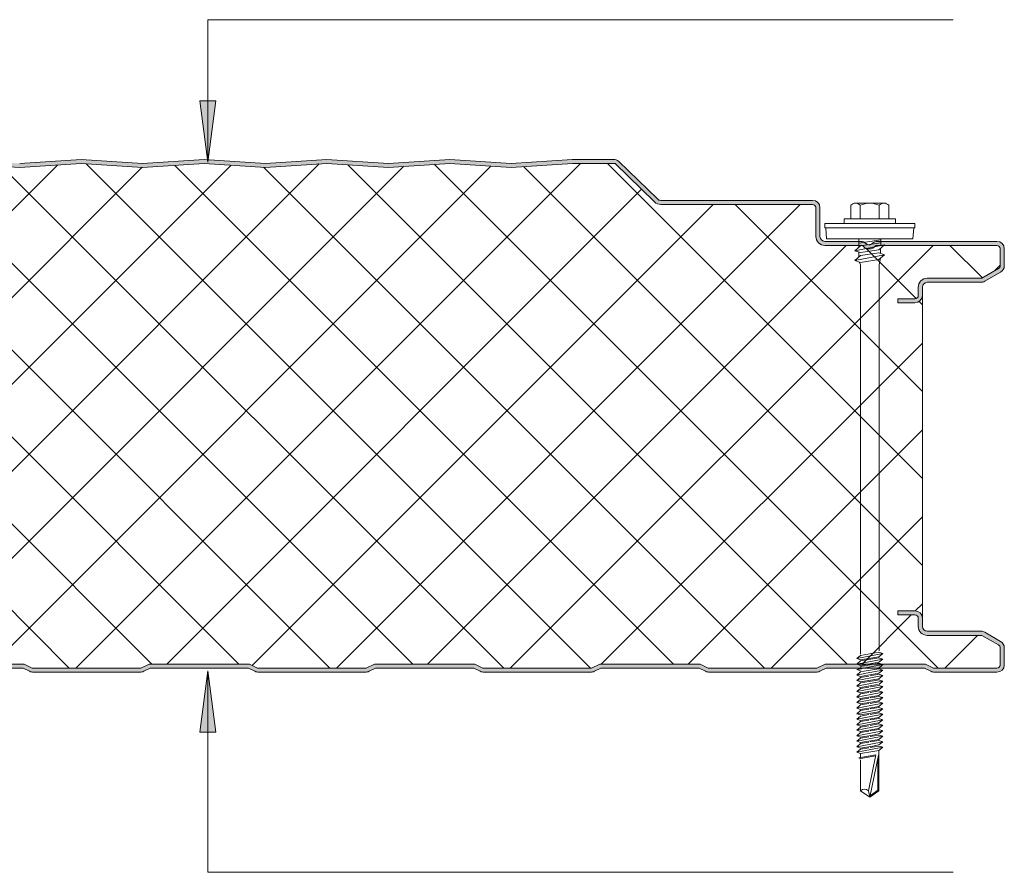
# Model space of a CAD drawing. Header units: millimetres. Extents: x 4765 to 12978, y -1786 to 7163.
# Tile 9 of 13: x 5665 to 5905, y 6368 to 6576. Entities that reach past the tile are written whole.
import ezdxf

# ---------------------------------------------------------------- set-up
doc = ezdxf.new("R2010")
doc.units = ezdxf.units.MM
doc.layers.add('A-DETL-GENF', color=92, linetype='Continuous', lineweight=13)
doc.layers.add('G-ANNO-TEXT', color=231, linetype='Continuous', lineweight=9)

# ---------------------------------------------------------------- blocks, each defined once
blk = doc.blocks.new('HFX 1000 - SATINLINE - FINELINE - HFX 1000 125mm - SATINLINE - FINELINE-4519713-JOINT 14')
at = {"layer": 'A-DETL-GENF'}
h = blk.add_hatch(color=256, dxfattribs=at)
h.paths.add_polyline_path([(3.1, 0), (17.49, 0.06), (17.94, 0.22), (19.5, 1), (43.54, 0.98), (45.51, 0.06), (46, 0), (72.49, 0.06), (72.94, 0.22), (74.5, 1), (98.5, 1), (100.51, 0.06), (101, 0), (127.49, 0.06), (127.94, 0.22), (129.5, 1), (153.5, 1), (155.51, 0.06), (156, 0), (182.49, 0.06), (182.94, 0.22), (184.5, 1), (208.5, 1), (210.51, 0.06), (211, 0), (237.49, 0.06), (237.94, 0.22), (239.5, 1), (263.5, 1), (265.51, 0.06), (266, 0), (292.49, 0.06), (292.94, 0.22), (294.5, 1), (318.5, 1), (320.51, 0.06), (321, 0), (347.49, 0.06), (347.94, 0.22), (349.5, 1), (373.54, 0.98), (375.51, 0.06), (376, 0), (402.49, 0.06), (402.94, 0.22), (404.5, 1), (428.5, 1), (430.51, 0.06), (431, 0), (457.49, 0.06), (457.94, 0.22), (459.5, 1), (483.5, 1), (485.51, 0.06), (486, 0), (512.49, 0.06), (512.94, 0.22), (514.5, 1), (538.5, 1), (540.51, 0.06), (541, 0), (567.49, 0.06), (567.94, 0.22), (569.5, 1), (593.5, 1), (595.51, 0.06), (596, 0), (622.49, 0.06), (622.94, 0.22), (624.5, 1), (648.5, 1), (650.51, 0.06), (651, 0), (677.49, 0.06), (677.94, 0.22), (679.5, 1), (703.5, 1), (705.51, 0.06), (706, 0), (732.49, 0.06), (732.94, 0.22), (734.5, 1), (758.5, 1), (760.51, 0.06), (761, 0), (787.49, 0.06), (787.94, 0.22), (789.5, 1), (813.5, 1), (815.51, 0.06), (816, 0), (842.49, 0.06), (842.94, 0.22), (844.5, 1), (868.5, 1), (870.51, 0.06), (871, 0), (897.49, 0.06), (897.94, 0.22), (899.5, 1), (923.5, 1), (925.51, 0.06), (926, 0), (952.49, 0.06), (952.94, 0.22), (954.5, 1), (978.5, 1), (980.51, 0.06), (981, 0), (996.6, 0.05), (996.67, 0.06), (997.1, 0.24), (997.48, 0.53), (997.76, 0.9), (997.94, 1.33), (998, 2.18), (998, 5.96), (997.9, 6.53), (997.76, 6.86), (997.48, 7.23), (997, 7.58), (993.22, 9.76), (992.72, 9.95), (992.32, 10), (978.89, 10.04), (978.44, 10.29), (978.35, 10.35), (978.16, 10.6), (978.04, 10.89), (978, 11.2), (978, 13.2), (977.94, 13.67), (977.76, 14.1), (977.48, 14.47), (977, 14.8), (976.67, 14.94), (976.2, 15), (972, 15), (972, 14), (976.41, 13.97), (976.77, 13.77), (976.98, 13.41), (977, 13.2), (977, 11.2), (977.08, 10.63), (977.3, 10.1), (977.65, 9.64), (978.1, 9.29), (978.74, 9.06), (979.2, 9), (992.54, 9), (996.77, 6.53), (996.98, 6.17), (997, 5.96), (996.98, 1.59), (996.77, 1.23), (996.41, 1.03), (996.2, 1), (980.74, 1), (978.63, 2), (954.27, 2), (952.27, 1), (925.74, 1), (923.74, 2), (899.27, 2), (897.27, 1), (870.74, 1), (868.74, 2), (844.27, 2), (842.27, 1), (815.74, 1), (813.74, 2), (789.27, 2), (787.27, 1), (760.74, 1), (758.74, 2), (734.27, 2), (732.27, 1), (705.74, 1), (703.74, 2), (679.27, 2), (677.27, 1), (650.74, 1), (648.74, 2), (624.27, 2), (622.27, 1), (595.74, 1), (593.74, 2), (569.27, 2), (567.27, 1), (540.74, 1), (538.74, 2), (514.27, 2), (512.27, 1), (485.74, 1), (483.74, 2), (459.27, 2), (457.27, 1), (430.74, 1), (428.74, 2), (404.27, 2), (402.27, 1), (375.74, 1), (373.74, 2), (349.27, 2), (347.27, 1), (320.74, 1), (318.74, 2), (294.27, 2), (292.27, 1), (265.74, 1), (263.74, 2), (239.27, 2), (237.27, 1), (210.74, 1), (208.74, 2), (184.27, 2), (182.27, 1), (155.74, 1), (153.74, 2), (129.27, 2), (127.27, 1), (100.74, 1), (98.74, 2), (74.27, 2), (72.27, 1), (45.74, 1), (43.74, 2), (19.27, 2), (17.27, 1), (1.59, 1.03), (1.23, 1.23), (1.03, 1.59), (1, 2), (1, 9.3), (0.93, 9.87), (0.71, 10.4), (0.36, 10.86), (-0.1, 11.21), (-0.63, 11.43), (-1.2, 11.5), (-20.41, 11.53), (-20.77, 11.73), (-20.97, 12.09), (-21, 12.3), (-20.97, 13.41), (-20.77, 13.77), (-20.41, 13.97), (-20.2, 14), (-16, 14), (-16, 15), (-20.2, 15), (-20.81, 14.88), (-21.25, 14.64), (-21.59, 14.31), (-21.84, 13.91), (-21.97, 13.46), (-22, 13.2), (-21.98, 12.18), (-21.94, 11.83), (-21.76, 11.4), (-21.47, 11.03), (-21, 10.7), (-20.67, 10.56), (-20.2, 10.5), (-0.89, 10.46), (-0.53, 10.29), (-0.35, 10.15), (-0.1, 9.75), (-0.04, 9.61), (0, 9.3), (0, 1.8), (0.1, 1.23), (0.24, 0.9), (0.53, 0.53), (1, 0.2), (1.33, 0.06), (1.9, 0), (2.8, 0)])
h.paths.add_polyline_path([(972, 90.19), (976.2, 90.19), (976.67, 90.26), (977.1, 90.44), (977.48, 90.72), (977.76, 91.09), (977.94, 91.53), (978, 91.99), (978.04, 94.31), (978.16, 94.59), (978.35, 94.84), (978.63, 95.05), (978.89, 95.15), (979.2, 95.19), (992.72, 95.25), (992.79, 95.26), (993.22, 95.44), (997.1, 97.67), (997.48, 97.96), (997.76, 98.33), (997.94, 98.77), (998, 99.62), (998, 103.39), (997.9, 103.96), (997.76, 104.29), (997.48, 104.67), (997, 104.99), (996.6, 105.14), (996.04, 105.19), (966.65, 105.14), (966.33, 105.04), (965.76, 104.67), (965.38, 104.4), (964.92, 104.33), (964.48, 104.48), (963.67, 105.04), (963.32, 105.16), (962.95, 105.19), (953.89, 105.24), (953.6, 105.36), (953.35, 105.55), (953.1, 105.94), (953.04, 106.08), (953, 106.39), (953, 113.39), (952.94, 113.86), (952.65, 114.44), (952.48, 114.67), (952, 114.99), (951.67, 115.13), (950.84, 115.19), (913.85, 115.23), (913.56, 115.35), (913.07, 115.77), (903.62, 124.92), (903.28, 125.09), (902.91, 125.18), (901.97, 125.19), (892.52, 125.19), (877.58, 124.2), (862.61, 125.2), (847.58, 124.2), (832.57, 125.19), (817.58, 124.2), (802.66, 125.2), (787.58, 124.2), (772.66, 125.2), (757.58, 124.2), (742.66, 125.2), (727.58, 124.2), (712.66, 125.2), (697.58, 124.2), (682.66, 125.2), (667.58, 124.2), (652.66, 125.2), (637.58, 124.2), (622.65, 125.2), (607.58, 124.2), (592.66, 125.2), (577.58, 124.2), (562.61, 125.2), (547.58, 124.2), (532.66, 125.2), (517.58, 124.2), (502.66, 125.2), (487.58, 124.2), (472.66, 125.2), (457.58, 124.2), (442.53, 125.19), (427.58, 124.2), (412.66, 125.2), (397.58, 124.2), (382.66, 125.2), (367.58, 124.2), (352.66, 125.2), (337.58, 124.2), (322.66, 125.2), (307.58, 124.2), (292.65, 125.2), (277.58, 124.2), (262.66, 125.2), (247.58, 124.2), (232.66, 125.2), (217.58, 124.2), (202.61, 125.2), (187.58, 124.2), (172.66, 125.2), (157.58, 124.2), (142.66, 125.2), (127.58, 124.2), (112.66, 125.2), (97.58, 124.2), (82.66, 125.2), (67.58, 124.2), (52.66, 125.2), (37.58, 124.2), (22.66, 125.2), (7.58, 124.2), (-7.75, 125.17), (-22.42, 124.2), (-37.37, 125.19), (-47.66, 125.15), (-47.79, 125.14), (-48.22, 124.96), (-48.59, 124.68), (-55.75, 117.65), (-55.95, 117.11), (-55.98, 116.71), (-55.95, 116.44), (-55.88, 116.19), (-55.7, 115.86), (-55.44, 115.58), (-54.9, 115.29), (-54.77, 115.24), (-54.4, 115.19), (-26.2, 115.15), (-0.56, 107.27), (-0.33, 107.09), (-0.14, 106.82), (-0.04, 106.56), (0, 106.26), (-0.04, 96.08), (-0.16, 95.79), (-0.35, 95.55), (-0.63, 95.34), (-0.89, 95.24), (-1.2, 95.19), (-20.41, 95.17), (-20.67, 95.13), (-21.1, 94.95), (-21.47, 94.67), (-21.76, 94.29), (-21.94, 93.86), (-22, 93.04), (-22, 91.99), (-21.94, 91.53), (-21.76, 91.09), (-21.47, 90.72), (-21.1, 90.44), (-20.67, 90.26), (-20.2, 90.19), (-16, 90.19), (-16, 91.19), (-20.41, 91.22), (-20.77, 91.43), (-20.97, 91.79), (-21, 91.99), (-20.97, 93.6), (-20.77, 93.96), (-20.41, 94.17), (-20.2, 94.19), (-1.2, 94.19), (-0.63, 94.27), (-0.1, 94.49), (0.36, 94.84), (0.71, 95.29), (0.93, 95.83), (1, 96.39), (1, 106.26), (0.93, 106.82), (0.72, 107.34), (0.39, 107.79), (-0.05, 108.14), (-0.56, 108.37), (-26.2, 116.19), (-54.54, 116.21), (-54.82, 116.37), (-54.95, 116.57), (-54.99, 116.87), (-54.88, 117.14), (-54.67, 117.37), (-47.66, 124.19), (-37.37, 124.19), (-22.33, 123.19), (-7.34, 124.2), (7.66, 123.19), (22.66, 124.2), (37.66, 123.19), (52.66, 124.2), (67.66, 123.19), (82.66, 124.2), (97.66, 123.19), (112.66, 124.2), (127.66, 123.19), (142.66, 124.2), (157.66, 123.19), (172.66, 124.2), (187.66, 123.19), (202.66, 124.2), (217.66, 123.19), (232.66, 124.2), (247.66, 123.19), (262.66, 124.2), (277.66, 123.19), (292.66, 124.2), (307.66, 123.19), (322.66, 124.2), (337.66, 123.19), (352.66, 124.2), (367.66, 123.19), (382.66, 124.2), (397.66, 123.19), (412.66, 124.2), (427.66, 123.19), (442.66, 124.2), (457.66, 123.19), (472.66, 124.2), (487.66, 123.19), (502.66, 124.2), (517.66, 123.19), (532.66, 124.2), (547.66, 123.19), (562.66, 124.2), (577.66, 123.19), (592.66, 124.2), (607.66, 123.19), (622.66, 124.2), (637.66, 123.19), (652.66, 124.2), (667.66, 123.19), (682.66, 124.2), (697.66, 123.19), (712.66, 124.2), (727.66, 123.19), (742.66, 124.2), (757.66, 123.19), (772.66, 124.2), (787.66, 123.19), (802.66, 124.2), (817.66, 123.19), (832.66, 124.2), (847.66, 123.19), (862.66, 124.2), (877.66, 123.19), (892.56, 124.19), (902.99, 124.19), (912.62, 114.82), (913.07, 114.48), (913.59, 114.27), (914.15, 114.19), (951.41, 114.17), (951.77, 113.96), (951.98, 113.6), (952, 113.39), (952, 106.39), (952.08, 105.83), (952.3, 105.29), (952.65, 104.84), (953.1, 104.49), (953.63, 104.27), (954.2, 104.19), (963.35, 104.19), (963.67, 103.83), (964.07, 103.56), (964.52, 103.39), (965, 103.33), (965.66, 103.45), (965.93, 103.56), (966.33, 103.83), (966.65, 104.19), (996.41, 104.17), (996.77, 103.96), (996.98, 103.6), (997, 103.39), (996.98, 99.03), (996.77, 98.67), (996.6, 98.54), (992.54, 96.19), (979.2, 96.19), (978.63, 96.12), (978.1, 95.9), (977.65, 95.55), (977.3, 95.09), (977.08, 94.56), (977, 93.99), (976.98, 91.79), (976.77, 91.43), (976.41, 91.22), (976.2, 91.19), (972, 91.19)])
h = blk.add_hatch(dxfattribs=at)
h.set_pattern_fill('FP_4', color=256, style=0, pattern_type=2)
h.set_pattern_definition([(45, (-4907.427, -6416.905), (-10.606602, 10.606602), []), (135, (-4907.427, -6416.905), (-10.606602, -10.606602), [])])
h.paths.add_polyline_path([(3.1, 1), (17.27, 1), (19.27, 2), (43.74, 2), (45.74, 1), (72.27, 1), (74.27, 2), (98.74, 2), (100.74, 1), (127.27, 1), (129.27, 2), (153.74, 2), (155.74, 1), (182.27, 1), (184.27, 2), (208.74, 2), (210.74, 1), (237.27, 1), (239.27, 2), (263.74, 2), (265.74, 1), (292.27, 1), (294.27, 2), (318.74, 2), (320.74, 1), (347.27, 1), (349.27, 2), (373.74, 2), (375.74, 1), (402.27, 1), (404.27, 2), (428.74, 2), (430.74, 1), (457.27, 1), (459.27, 2), (483.74, 2), (485.74, 1), (512.27, 1), (514.27, 2), (538.74, 2), (540.74, 1), (567.27, 1), (569.27, 2), (593.74, 2), (595.74, 1), (622.27, 1), (624.27, 2), (648.74, 2), (650.74, 1), (677.27, 1), (679.27, 2), (703.74, 2), (705.74, 1), (732.27, 1), (734.27, 2), (758.74, 2), (760.74, 1), (787.27, 1), (789.27, 2), (813.74, 2), (815.74, 1), (842.27, 1), (844.27, 2), (868.74, 2), (870.74, 1), (897.27, 1), (899.27, 2), (923.74, 2), (925.74, 1), (952.27, 1), (954.27, 2), (978.74, 2), (980.74, 1), (996.41, 1.03), (996.77, 1.23), (996.9, 1.4), (997, 1.8), (997, 5.96), (996.9, 6.36), (996.6, 6.65), (992.54, 9), (979.2, 9), (978.63, 9.07), (978.1, 9.29), (977.65, 9.64), (977.22, 10.29), (977.08, 10.63), (977, 11.2), (977, 13.2), (976.9, 13.6), (976.6, 13.89), (976.2, 14), (972, 14), (972, 15), (976.2, 15), (976.67, 14.94), (977.1, 14.76), (977.48, 14.47), (977.76, 14.1), (977.94, 13.67), (978, 13.2), (978, 91.99), (977.94, 91.53), (977.76, 91.09), (977.48, 90.72), (977.1, 90.44), (976.67, 90.26), (976.2, 90.19), (972, 90.19), (972, 91.19), (976.41, 91.22), (976.77, 91.43), (976.9, 91.59), (977, 91.99), (977, 93.99), (977.08, 94.56), (977.3, 95.09), (977.65, 95.55), (978.1, 95.9), (978.63, 96.12), (979.2, 96.19), (992.54, 96.19), (996.77, 98.67), (996.9, 98.83), (997, 99.23), (997, 103.39), (996.9, 103.79), (996.6, 104.09), (996.2, 104.19), (966.65, 104.19), (966.33, 103.83), (965.93, 103.56), (965.48, 103.39), (965, 103.33), (964.52, 103.39), (964.07, 103.56), (963.67, 103.83), (963.35, 104.19), (954.2, 104.19), (953.63, 104.27), (953.1, 104.49), (952.65, 104.84), (952.3, 105.29), (952.08, 105.83), (952, 106.39), (952, 113.39), (951.9, 113.79), (951.6, 114.09), (951.2, 114.19), (914.15, 114.19), (913.59, 114.27), (913.07, 114.48), (912.62, 114.82), (902.99, 124.19), (892.56, 124.19), (877.66, 123.19), (862.66, 124.2), (847.66, 123.19), (832.66, 124.2), (817.66, 123.19), (802.66, 124.2), (787.66, 123.19), (772.66, 124.2), (757.66, 123.19), (742.66, 124.2), (727.66, 123.19), (712.66, 124.2), (697.66, 123.19), (682.66, 124.2), (667.66, 123.19), (652.66, 124.2), (637.66, 123.19), (622.66, 124.2), (607.66, 123.19), (592.66, 124.2), (577.66, 123.19), (562.66, 124.2), (547.66, 123.19), (532.66, 124.2), (517.66, 123.19), (502.66, 124.2), (487.66, 123.19), (472.66, 124.2), (457.66, 123.19), (442.66, 124.2), (427.66, 123.19), (412.66, 124.2), (397.66, 123.19), (382.66, 124.2), (367.66, 123.19), (352.66, 124.2), (337.66, 123.19), (322.66, 124.2), (307.66, 123.19), (292.66, 124.2), (277.66, 123.19), (262.66, 124.2), (247.66, 123.19), (232.66, 124.2), (217.66, 123.19), (202.66, 124.2), (187.66, 123.19), (172.66, 124.2), (157.66, 123.19), (142.66, 124.2), (127.66, 123.19), (112.66, 124.2), (97.66, 123.19), (82.66, 124.2), (67.66, 123.19), (52.66, 124.2), (37.66, 123.19), (22.66, 124.2), (7.66, 123.19), (-7.34, 124.2), (-22.33, 123.19), (-37.37, 124.19), (-47.66, 124.19), (-54.91, 117.11), (-54.97, 116.99), (-54.95, 116.57), (-54.79, 116.34), (-54.54, 116.21), (-54.4, 116.19), (-26.2, 116.19), (-0.56, 108.37), (-0.05, 108.14), (0.39, 107.79), (0.72, 107.34), (0.93, 106.82), (1, 106.26), (1, 96.39), (0.93, 95.83), (0.71, 95.29), (0.36, 94.84), (-0.1, 94.49), (-0.63, 94.27), (-1.2, 94.19), (-20.41, 94.17), (-20.77, 93.96), (-20.89, 93.79), (-21, 93.39), (-21, 91.99), (-20.89, 91.59), (-20.6, 91.3), (-20.2, 91.19), (-16, 91.19), (-16, 90.19), (-20.2, 90.19), (-20.67, 90.26), (-21.1, 90.44), (-21.47, 90.72), (-21.76, 91.09), (-21.94, 91.53), (-22, 91.99), (-22, 13.2), (-21.94, 13.67), (-21.76, 14.1), (-21.47, 14.47), (-21.1, 14.76), (-20.67, 14.94), (-20.2, 15), (-16, 15), (-16, 14), (-20.41, 13.97), (-20.77, 13.77), (-20.89, 13.6), (-21, 13.2), (-21, 12.3), (-20.89, 11.9), (-20.6, 11.61), (-20.2, 11.5), (-1.2, 11.5), (-0.63, 11.43), (-0.1, 11.21), (0.36, 10.86), (0.75, 10.29), (0.93, 9.87), (1, 9.3), (1, 1.8), (1.11, 1.4), (1.4, 1.11), (1.8, 1)])
for p, q in [((772.66, 125.2), (757.66, 124.19)), ((787.66, 124.19), (772.66, 125.2)), ((802.66, 125.2), (787.66, 124.19)), ((817.66, 124.19), (802.66, 125.2)), ((832.66, 125.2), (817.66, 124.19)), ((847.66, 124.19), (832.66, 125.2)), ((862.66, 125.2), (847.66, 124.19)), ((877.66, 124.19), (862.66, 125.2)), ((892.52, 125.19), (877.66, 124.19)), ((902.53, 125.19), (892.52, 125.19)), ((757.66, 123.19), (742.66, 124.2)), ((772.66, 124.2), (757.66, 123.19)), ((787.66, 123.19), (772.66, 124.2)), ((802.66, 124.2), (787.66, 123.19)), ((817.66, 123.19), (802.66, 124.2)), ((832.66, 124.2), (817.66, 123.19)), ((847.66, 123.19), (832.66, 124.2)), ((862.66, 124.2), (847.66, 123.19)), ((877.66, 123.19), (862.66, 124.2)), ((892.56, 124.19), (877.66, 123.19)), ((902.99, 124.19), (892.56, 124.19)), ((912.62, 114.82), (902.99, 124.19)), ((913.31, 115.53), (903.92, 124.68)), ((951.2, 115.19), (914.15, 115.19)), ((951.2, 114.19), (914.15, 114.19)), ((952, 106.39), (952, 113.39)), ((953, 106.39), (953, 113.39)), ((960.52, 113.99), (960.52, 110.66)), ((961.68, 114.51), (968.64, 114.51)), ((962.84, 113.99), (962.84, 110.66)), ((967.48, 113.99), (967.48, 110.66)), ((969.8, 113.99), (969.8, 110.66)), ((971.41, 110.66), (958.91, 110.66)), ((958.91, 110.66), (958.91, 109.51)), ((971.41, 109.51), (971.41, 110.66)), ((976.16, 109.51), (954.16, 109.51)), ((954.16, 109.51), (954.16, 108.51)), ((954.16, 108.51), (976.16, 108.51)), ((954.41, 108.51), (954.63, 105.82)), ((975.69, 105.82), (975.91, 108.51)), ((976.16, 108.51), (976.16, 109.51)), ((975.69, 105.82), (954.63, 105.82)), ((962.47, 105.82), (962.47, 103.69)), ((967.86, 105.82), (967.86, 104.12)), ((962.95, 105.19), (954.2, 105.19)), ((963.35, 104.19), (954.2, 104.19)), ((961.55, 102.89), (968.77, 104.3)), ((962.91, 104.07), (961.55, 102.89)), ((967.86, 105.56), (962.47, 104.73)), ((967.86, 104.83), (962.91, 104.07)), ((996.2, 104.19), (966.65, 104.19)), ((996.2, 105.19), (967.05, 105.19)), ((968.77, 104.3), (967.41, 103.12)), ((967.77, 103.43), (967.77, 102.26)), ((997, 99.23), (997, 103.39)), ((998, 99.23), (998, 103.39)), ((962.91, 102.43), (961.55, 102.89)), ((961.55, 100.52), (968.77, 101.92)), ((962.91, 101.7), (961.55, 100.52)), ((962.47, 102.58), (962.47, 101.32)), ((967.41, 103.12), (962.91, 102.43)), ((967.41, 102.39), (962.91, 101.7)), ((968.77, 101.92), (967.41, 102.39)), ((967.41, 100.74), (968.77, 101.92)), ((967.42, 99.47), (967.79, 101.08)), ((961.55, 100.52), (962.91, 100.05)), ((962.6, 100.16), (962.92, 99.43)), ((962.91, 100.05), (967.41, 100.74)), ((962.92, 99.43), (962.92, 4.43)), ((967.42, 5.25), (967.42, 99.47)), ((992.54, 96.19), (996.6, 98.54)), ((979.2, 96.19), (992.54, 96.19)), ((993.22, 95.44), (997.1, 97.67)), ((977, 91.99), (977, 93.99)), ((978, 91.99), (978, 93.99)), ((979.2, 95.19), (992.32, 95.19)), ((978, 13.2), (978, 91.99)), ((972, 90.19), (972, 91.19)), ((972, 91.19), (976.2, 91.19)), ((976.2, 90.19), (972, 90.19)), ((972, 14), (972, 15)), ((972, 15), (976.2, 15)), ((976.2, 14), (972, 14)), ((977, 11.2), (977, 13.2)), ((978, 11.2), (978, 13.2)), ((992.32, 10), (979.2, 10)), ((997.1, 7.52), (993.22, 9.76)), ((992.54, 9), (979.2, 9)), ((996.6, 6.65), (992.54, 9)), ((962.91, 4.12), (967.41, 4.87)), ((968.31, 4.56), (967.41, 4.87)), ((997, 1.8), (997, 5.96)), ((998, 1.8), (998, 5.96)), ((962.01, 3.34), (968.31, 4.56)), ((962.91, 4.12), (962.01, 3.34)), ((962.01, 3.34), (962.91, 3.03)), ((962.01, 1.99), (968.31, 3.22)), ((962.91, 2.77), (962.01, 1.99)), ((962.91, 3.03), (967.41, 3.78)), ((967.41, 3.53), (962.91, 2.77)), ((967.41, 2.44), (962.91, 1.68)), ((968.31, 4.56), (967.41, 3.78)), ((968.31, 3.22), (967.41, 3.53)), ((968.31, 3.22), (967.41, 2.44)), ((734.27, 2), (758.74, 2)), ((734.5, 1), (758.5, 1)), ((758.5, 1), (760.06, 0.22)), ((758.74, 2), (760.74, 1)), ((760.74, 1), (787.27, 1)), ((787.27, 1), (789.27, 2)), ((787.94, 0.22), (789.5, 1)), ((789.27, 2), (813.74, 2)), ((789.5, 1), (813.5, 1)), ((813.5, 1), (815.06, 0.22)), ((813.74, 2), (815.74, 1)), ((815.74, 1), (842.27, 1)), ((816, 0), (842.01, 0)), ((842.27, 1), (844.27, 2)), ((842.94, 0.22), (844.5, 1)), ((844.27, 2), (868.74, 2)), ((844.5, 1), (868.5, 1)), ((868.5, 1), (870.06, 0.22)), ((868.74, 2), (870.74, 1)), ((870.74, 1), (897.27, 1)), ((871, 0), (897.01, 0)), ((897.27, 1), (899.27, 2)), ((897.94, 0.22), (899.5, 1)), ((899.27, 2), (923.74, 2)), ((899.5, 1), (923.5, 1)), ((923.5, 1), (925.06, 0.22)), ((923.74, 2), (925.74, 1)), ((925.74, 1), (952.27, 1)), ((926, 0), (952.01, 0)), ((952.27, 1), (954.27, 2)), ((952.94, 0.22), (954.5, 1)), ((954.27, 2), (978.74, 2)), ((954.5, 1), (978.5, 1)), ((962.01, 1.99), (962.91, 1.68)), ((962.01, 0.65), (963.11, 0.86)), ((962.01, 0.65), (962.91, 0.34)), ((962.91, 0.08), (962.01, -0.7)), ((962.4, 0.72), (962.99, 1.19)), ((967.41, 2.18), (962.91, 1.43)), ((962.91, 0.08), (963.76, 0.22)), ((962.92, 0.82), (968.31, 1.87)), ((963.76, 0.22), (967.41, 0.83)), ((968.31, 0.52), (964.26, -0.26)), ((968.31, 0.52), (967.18, 0.91)), ((968.31, 1.87), (967.24, 0.81)), ((968.31, 1.87), (967.41, 2.18)), ((968.31, 0.52), (967.41, -0.26)), ((978.5, 1), (980.06, 0.22)), ((978.74, 2), (980.74, 1)), ((980.74, 1), (996.2, 1)), ((981, 0), (996.2, 0)), ((761, 0), (787.01, 0)), ((964.26, -0.26), (962.01, -0.7)), ((962.01, -0.7), (962.91, -1.01)), ((962.91, -1.27), (962.01, -2.05)), ((962.01, -2.05), (965.4, -1.39)), ((962.01, -2.05), (962.91, -2.36)), ((962.91, -1.01), (964.71, -0.71)), ((964.93, -0.93), (962.91, -1.27)), ((965.88, -1.86), (962.91, -2.36)), ((966.11, -2.08), (962.91, -2.61)), ((964.71, -0.71), (967.41, -0.26)), ((967.41, -0.51), (965.25, -0.87)), ((965.4, -1.39), (968.31, -0.82)), ((967.41, -1.6), (965.88, -1.86)), ((967.41, -1.86), (966.11, -2.08)), ((966.55, -2.51), (968.31, -2.17)), ((968.31, -2.17), (967.38, -2.96)), ((968.31, -0.82), (967.41, -0.51)), ((968.31, -0.82), (967.41, -1.6)), ((968.31, -2.17), (967.41, -1.86)), ((962.01, -3.39), (966.55, -2.51)), ((962.91, -2.61), (962.01, -3.39)), ((962.01, -3.39), (962.91, -3.7)), ((962.91, -3.96), (962.01, -4.74)), ((962.01, -4.74), (965.4, -4.08)), ((962.01, -4.74), (962.91, -5.05)), ((962.91, -3.7), (967.06, -3.01)), ((964.93, -3.62), (962.91, -3.96)), ((965.88, -4.55), (962.91, -5.05)), ((967.41, -3.21), (965.25, -3.57)), ((967.41, -4.56), (965.25, -4.92)), ((965.4, -4.08), (968.31, -3.52)), ((967.41, -4.3), (965.88, -4.55)), ((968.31, -3.52), (967.41, -3.21)), ((968.31, -3.52), (967.41, -4.3)), ((968.31, -4.87), (967.41, -4.56)), ((962.91, -5.31), (962.01, -6.09)), ((962.01, -6.09), (965.4, -5.43)), ((962.01, -6.09), (962.91, -6.4)), ((962.91, -6.65), (962.01, -7.43)), ((962.01, -7.43), (965.4, -6.77)), ((964.93, -4.97), (962.91, -5.31)), ((965.88, -5.9), (962.91, -6.4)), ((964.93, -6.31), (962.91, -6.65)), ((967.41, -5.9), (965.25, -6.26)), ((965.4, -5.43), (968.31, -4.87)), ((965.4, -6.77), (968.31, -6.21)), ((967.41, -5.65), (965.88, -5.9)), ((967.41, -6.99), (965.88, -7.25)), ((968.31, -4.87), (967.41, -5.65)), ((968.31, -6.21), (967.41, -5.9)), ((968.31, -6.21), (967.41, -6.99)), ((962.01, -7.43), (962.91, -7.74)), ((962.91, -8), (962.01, -8.78)), ((962.01, -8.78), (965.4, -8.12)), ((962.01, -8.78), (962.91, -9.09)), ((962.91, -9.35), (962.01, -10.13)), ((962.01, -10.13), (965.4, -9.47)), ((965.88, -7.25), (962.91, -7.74)), ((964.93, -7.66), (962.91, -8)), ((965.88, -8.59), (962.91, -9.09)), ((964.93, -9.01), (962.91, -9.35)), ((967.41, -7.25), (965.25, -7.61)), ((967.41, -8.59), (965.25, -8.95)), ((965.4, -8.12), (968.31, -7.56)), ((965.4, -9.47), (968.31, -8.9)), ((967.41, -8.34), (965.88, -8.59)), ((968.31, -7.56), (967.41, -7.25)), ((968.31, -7.56), (967.41, -8.34)), ((968.31, -8.9), (967.41, -8.59)), ((968.31, -8.9), (967.41, -9.68)), ((962.01, -10.13), (962.91, -10.44)), ((962.91, -10.69), (962.01, -11.47)), ((962.01, -11.47), (965.4, -10.81)), ((962.01, -11.47), (962.91, -11.78)), ((965.88, -9.94), (962.91, -10.44)), ((964.93, -10.35), (962.91, -10.69)), ((965.88, -11.29), (962.91, -11.78)), ((964.93, -11.7), (962.91, -12.04)), ((967.41, -9.94), (965.25, -10.3)), ((967.41, -11.29), (965.25, -11.65)), ((965.4, -10.81), (968.31, -10.25)), ((965.4, -12.16), (968.31, -11.6)), ((967.41, -9.68), (965.88, -9.94)), ((967.41, -11.03), (965.88, -11.29)), ((968.31, -10.25), (967.41, -9.94)), ((968.31, -10.25), (967.41, -11.03)), ((968.31, -11.6), (967.41, -11.29)), ((968.31, -11.6), (967.41, -12.38)), ((962.91, -12.04), (962.01, -12.82)), ((962.01, -12.82), (965.4, -12.16)), ((962.01, -12.82), (962.91, -13.13)), ((962.91, -13.39), (962.01, -14.17)), ((962.01, -14.17), (965.4, -13.51)), ((962.01, -14.17), (962.91, -14.48)), ((965.88, -12.63), (962.91, -13.13)), ((964.93, -13.05), (962.91, -13.39)), ((965.88, -13.98), (962.91, -14.48)), ((964.93, -14.39), (962.91, -14.73)), ((967.41, -12.63), (965.25, -12.99)), ((967.41, -13.98), (965.25, -14.34)), ((965.4, -13.51), (968.31, -12.94)), ((965.4, -14.85), (968.31, -14.29)), ((967.41, -12.38), (965.88, -12.63)), ((967.41, -13.72), (965.88, -13.98)), ((968.31, -12.94), (967.41, -12.63)), ((968.31, -12.94), (967.41, -13.72)), ((968.31, -14.29), (967.41, -13.98)), ((968.31, -14.29), (967.41, -15.07)), ((962.91, -14.73), (962.01, -15.51)), ((962.01, -15.51), (965.4, -14.85)), ((962.01, -15.51), (962.91, -15.82)), ((962.91, -16.08), (962.01, -16.86)), ((962.01, -16.86), (965.4, -16.2)), ((965.88, -15.33), (962.91, -15.82)), ((964.93, -15.74), (962.91, -16.08)), ((965.88, -16.67), (962.91, -17.17)), ((967.41, -15.33), (965.25, -15.69)), ((967.41, -16.67), (965.25, -17.03)), ((965.4, -16.2), (968.31, -15.64)), ((967.41, -15.07), (965.88, -15.33)), ((967.41, -16.42), (965.88, -16.67)), ((968.31, -15.64), (967.41, -15.33)), ((968.31, -15.64), (967.41, -16.42)), ((968.31, -16.98), (967.41, -16.67)), ((962.01, -16.86), (962.91, -17.17)), ((962.91, -17.43), (962.01, -18.21)), ((962.01, -18.21), (965.4, -17.55)), ((962.01, -18.21), (962.91, -18.52)), ((962.91, -18.77), (962.01, -19.55)), ((962.01, -19.55), (965.4, -18.89)), ((964.93, -17.09), (962.91, -17.43)), ((965.88, -18.02), (962.91, -18.52)), ((964.93, -18.43), (962.91, -18.77)), ((967.41, -18.02), (965.25, -18.38)), ((965.4, -17.55), (968.31, -16.98)), ((965.4, -18.89), (968.31, -18.33)), ((967.41, -17.76), (965.88, -18.02)), ((967.41, -19.11), (965.88, -19.37)), ((968.31, -16.98), (967.41, -17.76)), ((968.31, -18.33), (967.41, -18.02)), ((968.31, -18.33), (967.41, -19.11)), ((967.41, -28.95), (967.41, -19.11)), ((962.01, -19.55), (962.91, -19.86)), ((966.65, -20.13), (962.52, -20.86)), ((962.58, -21.18), (966.59, -20.4)), ((965.88, -19.37), (962.91, -19.86)), ((962.91, -19.86), (962.91, -20.79)), ((962.91, -21.38), (962.91, -28.95)), ((964.82, -28.95), (966.65, -20.13)), ((967.29, -20.27), (965.16, -30.52)), ((967.15, -20.95), (967.15, -28.81)), ((967.15, -28.81), (965.24, -30.15)), ((962.91, -28.95), (965.16, -30.52)), ((965.16, -30.52), (964.82, -28.95)), ((965.16, -30.52), (967.41, -28.95))]:
    blk.add_line(p, q, dxfattribs=at)
for centre, radius, start, end in [((902.66, 123.39), 1.8, 45.7585, 94.1532), ((914.15, 116.39), 1.2, 225.7585, 270), ((914.15, 116.39), 2.2, 225.7585, 270), ((951.2, 113.39), 1.8, 360, 90), ((951.2, 113.39), 0.8, 360, 90), ((951.2, 113.39), 0.8, 0, 30), ((961.68, 112.97), 1.54, 41.3319, 138.6681), ((965.16, 109.12), 5.39, 64.5175, 115.4825), ((968.64, 112.97), 1.54, 41.3319, 138.6681), ((954.2, 106.39), 2.2, 180, 270), ((954.2, 106.39), 1.2, 180, 270), ((962.95, 103.39), 1.8, 42.5574, 90), ((965, 105.33), 2, 214.5, 325.5), ((965, 105.33), 1, 224.7187, 319.1076), ((967.05, 103.39), 1.8, 90, 135.2998), ((996.2, 103.39), 1.8, 360, 90), ((996.2, 103.39), 0.8, 360, 90), ((996.2, 103.39), 0.8, 0, 30), ((996.2, 99.23), 0.8, 300, 0), ((996.2, 99.23), 0.8, 330, 360), ((996.2, 99.23), 1.8, 300, 0), ((979.2, 93.99), 2.2, 90, 180), ((979.2, 93.99), 1.2, 90, 180), ((992.32, 96.99), 1.8, 270, 300), ((976.2, 91.99), 1.8, 270, 360), ((976.2, 91.99), 0.8, 270, 360), ((976.2, 91.99), 0.8, 330, 360), ((976.2, 13.2), 1.8, 0, 90), ((976.2, 13.2), 0.8, 360, 90), ((976.2, 13.2), 0.8, 0, 30), ((979.2, 11.2), 2.2, 180, 270), ((979.2, 11.2), 1.2, 180, 270), ((992.32, 8.2), 1.8, 60, 90), ((996.2, 5.96), 1.8, 0, 60), ((996.2, 5.96), 0.8, 360, 60), ((996.2, 5.96), 0.8, 360, 30), ((761, 2.1), 2.1, 243.4349, 270), ((787.01, 2.1), 2.1, 270, 296.5651), ((816, 2.1), 2.1, 243.4349, 270), ((842.01, 2.1), 2.1, 270, 296.5651), ((871, 2.1), 2.1, 243.4349, 270), ((897.01, 2.1), 2.1, 270, 296.5651), ((926, 2.1), 2.1, 243.4349, 270), ((952.01, 2.1), 2.1, 270, 296.5651), ((981, 2.1), 2.1, 243.4349, 270), ((996.2, 1.8), 1.8, 270, 360), ((996.2, 1.8), 0.8, 270, 360), ((996.2, 1.8), 0.8, 330, 360), ((963.86, -29.98), 1.41, 47.2756, 132.7244)]:
    blk.add_arc(centre, radius, start, end, dxfattribs=at)

msp = doc.modelspace()

# ---------------------------------------------------------------- hatches: boundary and pattern name
at = {"layer": 'G-ANNO-TEXT'}
for points in [[(5711.03, 6541.41), (5713, 6556.41), (5709.05, 6556.41)], [(5711.03, 6417.25), (5709.05, 6402.25), (5713, 6402.25)]]:
    msp.add_hatch(color=7, dxfattribs=at).paths.add_polyline_path(points)

# ---------------------------------------------------------------- linework, layer by layer
at = {"layer": 'G-ANNO-TEXT', "color": 7}
for p, q in [((5711.03, 6576.2), (5892.93, 6576.2)), ((5711.03, 6541.41), (5711.03, 6576.2)), ((5713, 6556.41), (5709.05, 6556.41)), ((5709.05, 6556.41), (5711.03, 6541.41)), ((5711.03, 6541.41), (5713, 6556.41)), ((5711.03, 6417.25), (5709.05, 6402.25)), ((5713, 6402.25), (5711.03, 6417.25)), ((5711.03, 6417.25), (5711.03, 6368.05)), ((5709.05, 6402.25), (5713, 6402.25)), ((5711.03, 6368.05), (5892.93, 6368.05))]:
    msp.add_line(p, q, dxfattribs=at)

# ---------------------------------------------------------------- block references
at = {"layer": 'A-DETL-GENF'}
msp.add_blockref('HFX 1000 - SATINLINE - FINELINE - HFX 1000 125mm - SATINLINE - FINELINE-4519713-JOINT 14', (4907.43, 6416.9), dxfattribs=at)

doc.saveas('drawing.dxf')
